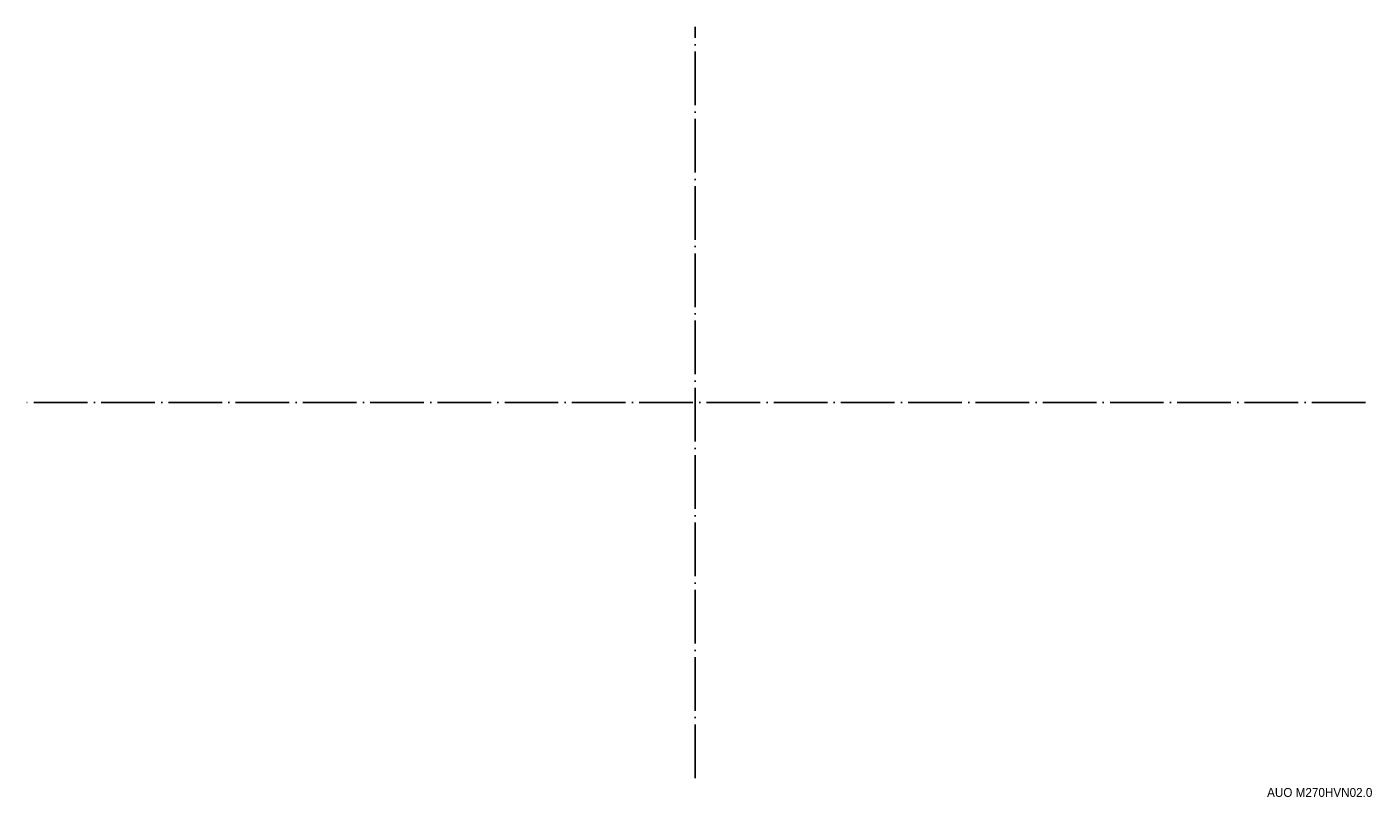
# Model space of a CAD drawing. Header units: millimetres. Extents: x -299 to 303, y -177 to 168.
import ezdxf

# ---------------------------------------------------------------- set-up
doc = ezdxf.new("R2010")
doc.units = ezdxf.units.MM
doc.linetypes.add('ACAD_ISO04W100', pattern=[30, 24, -3, 0, -3])
doc.layers.add('AUO M270HVN02.0', color=3, linetype='Continuous')
doc.layers.add('CENTER', color=1, linetype='ACAD_ISO04W100')
doc.styles.get("Standard").update_dxf_attribs({"font": 'arial.ttf'})

msp = doc.modelspace()

# ---------------------------------------------------------------- linework, layer by layer
at = {"layer": 'CENTER'}
for p, q in [((0, -168), (0, 168)), ((300, 0), (-299, 0))]:
    msp.add_line(p, q, dxfattribs=at)

# ---------------------------------------------------------------- texts
at = {"layer": 'AUO M270HVN02.0', "color": 3, "insert": (255.98, -172.46, -7.18), "char_height": 4, "attachment_point": 1}
msp.add_mtext_dynamic_manual_height_columns('{\\fPMingLiU|b0|i0|c0|p18;AUO M270HVN02.0}', width=120.6447, gutter_width=12.5, heights=[0], dxfattribs=at)

doc.saveas('drawing.dxf')
